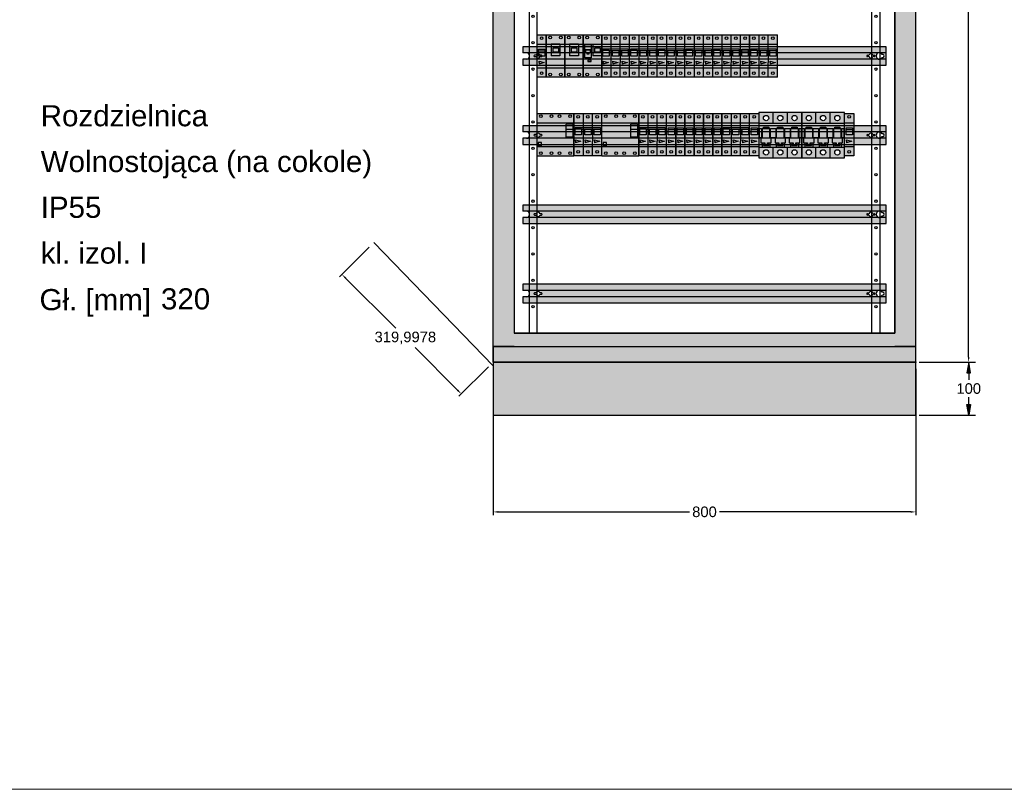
# Model space of a CAD drawing. Header units: millimetres. Extents: x 2505 to 3495, y 1397 to 1684.
# Tile 48 of 59: x 3308 to 3402, y 1397 to 1470. Entities that reach past the tile are written whole.
import ezdxf

# ---------------------------------------------------------------- set-up
doc = ezdxf.new("R2010")
doc.units = ezdxf.units.MM
doc.layers.get('Defpoints').update_dxf_attribs({"color": 8, "lineweight": 0})
doc.layers.add('#elektryczne', color=7, linetype='Continuous', lineweight=20)
for name, color, linetype in [('device_rail', 7, 'Continuous'), ('devices', 7, 'Continuous'), ('dimension', 7, 'Continuous'), ('OZNACZENIE', 7, 'Continuous'), ('rear_wall', 7, 'Continuous')]:
    doc.layers.add(name, color=color, linetype=linetype)
doc.styles.get("Standard").update_dxf_attribs({"font": 'arial.ttf'})
doc.dimstyles.get("Standard").update_dxf_attribs({"dimtxt": 0.18, "dimasz": 0.18, "dimexe": 0.18, "dimexo": 0.0625, "dimgap": 0.09, "dimtad": 0, "dimtih": 1, "dimtoh": 1, "dimdec": 4, "dimzin": 0, "dimdsep": 46, "dimtxsty": 'Standard', "dimcen": 0.09, "dimadec": 0, "dimazin": 0, "dimtfac": 1, "dimtdec": 4, "dimtofl": 0, "dimtmove": 0, "dimatfit": 3, "dimfxl": 1, "dimtolj": 1, "dimtzin": 0, "dimarcsym": 0})

# ---------------------------------------------------------------- blocks, each defined once
blk = doc.blocks.new('*D367')
at = {"layer": 'Defpoints', "color": 0, "transparency": 16777216}
for p in [(80, 176), (80, 0), (90, 0)]:
    blk.add_point(p, dxfattribs=at)
at = {"layer": 'dimension', "color": 0, "lineweight": -2, "transparency": 16777216}
for p, q in [((81.25, 176), (90.62, 176)), ((90, 175), (90, 89.65)), ((90, 1), (90, 86.35)), ((81.25, 0), (90.62, 0))]:
    blk.add_line(p, q, dxfattribs=at)
at = {"layer": 'dimension', "color": 0, "transparency": 16777216}
for points in [[(89.83, 175), (90.17, 175), (90, 176)], [(89.83, 1), (90.17, 1), (90, 0)]]:
    blk.add_solid(points, dxfattribs=at)
at = {"layer": 'dimension', "color": 0, "transparency": 16777216, "insert": (90, 88), "char_height": 2, "attachment_point": 5}
blk.add_mtext('\\A1;1760', dxfattribs=at)
blk = doc.blocks.new('*D368')
at = {"layer": 'Defpoints', "color": 0, "transparency": 16777216}
for p in [(0, -0.03), (80, -0.03), (80, -28.35)]:
    blk.add_point(p, dxfattribs=at)
at = {"layer": 'dimension', "color": 0, "lineweight": -2, "transparency": 16777216}
for p, q in [((0, -1.28), (0, -28.98)), ((80, -1.28), (80, -28.98)), ((1, -28.35), (37.17, -28.35)), ((79, -28.35), (42.83, -28.35))]:
    blk.add_line(p, q, dxfattribs=at)
at = {"layer": 'dimension', "color": 0, "transparency": 16777216}
for points in [[(1, -28.19), (1, -28.52), (0, -28.35)], [(79, -28.19), (79, -28.52), (80, -28.35)]]:
    blk.add_solid(points, dxfattribs=at)
at = {"layer": 'dimension', "color": 0, "transparency": 16777216, "insert": (40, -28.35), "char_height": 2, "width": 4.4675, "attachment_point": 5}
blk.add_mtext('\\A1;800', dxfattribs=at)
blk = doc.blocks.new('*D369')
at = {"layer": 'Defpoints', "color": 0, "transparency": 16777216}
for p in [(-22.61, 22.65), (0, 0), (-6.03, -6.01)]:
    blk.add_point(p, dxfattribs=at)
at = {"layer": 'dimension', "color": 0, "lineweight": -2, "transparency": 16777216}
for p, q in [((-23.49, 21.77), (-29.07, 16.19)), ((-27.93, 15.93), (-18.44, 6.42)), ((-6.73, -5.31), (-14.79, 2.77)), ((-0.88, -0.88), (-6.47, -6.46))]:
    blk.add_line(p, q, dxfattribs=at)
at = {"layer": 'dimension', "color": 0, "transparency": 16777216}
for points in [[(-27.81, 16.04), (-28.04, 15.81), (-28.63, 16.63)], [(-6.61, -5.19), (-6.85, -5.42), (-6.03, -6.01)]]:
    blk.add_solid(points, dxfattribs=at)
at = {"layer": 'dimension', "color": 0, "transparency": 16777216, "insert": (-16.62, 4.6), "char_height": 2, "width": 4.4633, "attachment_point": 5}
blk.add_mtext('\\A1;319,9978', dxfattribs=at)
blk = doc.blocks.new('*D366')
at = {"layer": 'dimension', "transparency": 16777216}
for points in [[(89.68, -2), (90.35, -2), (90.02, 0)], [(89.68, -8), (90.35, -8), (90.02, -10)]]:
    blk.add_hatch(color=256, dxfattribs=at).paths.add_polyline_path(points)
for p, q in [((80.62, 0), (91.27, 0)), ((90.02, -2), (90.02, -3.37)), ((90.02, -8), (90.02, -6.62)), ((80.62, -10), (91.27, -10))]:
    blk.add_line(p, q, dxfattribs=at)
for points in [[(89.68, -2), (90.35, -2), (90.02, 0)], [(89.68, -8), (90.35, -8), (90.02, -10)]]:
    blk.add_lwpolyline(points, close=True, dxfattribs=at)
for p in [(80, 0), (80, -10), (90.02, -10)]:
    blk.add_point(p, dxfattribs=at)
at = {"layer": 'dimension', "transparency": 16777216, "insert": (90.02, -5), "char_height": 2, "attachment_point": 5}
blk.add_mtext('\\A1;100', dxfattribs=at)
blk = doc.blocks.new('293596b')
at = {"layer": 'device_rail'}
h = blk.add_hatch(color=254, dxfattribs=at)
h.paths.add_polyline_path([(70.4, 1.75), (1.6, 1.75), (1.6, 0.6), (2.3, 0.6), (70.4, 0.6)], flags=0)
h.paths.add_polyline_path([(69.1, 0.6), (2.3, 0.6, -1), (2.3, -0.6), (69.1, -0.6, -1)], flags=0)
h.paths.add_polyline_path([(5.15, -0.13), (4.88, -0.13, -0.714845), (4.12, -0.13), (3.85, -0.13, -1), (3.85, 0.13), (4.12, 0.13, -0.714845), (4.88, 0.13), (5.15, 0.13, -1)], flags=0)
h.paths.add_polyline_path([(66.85, 0.13), (67.12, 0.13, -0.714845), (67.88, 0.13), (68.15, 0.13, -1), (68.15, -0.13), (67.88, -0.13, -0.714845), (67.12, -0.13), (66.85, -0.13, -1)], flags=0)
h.paths.add_polyline_path([(70.4, -0.6), (1.6, -0.6), (1.6, -1.75), (70.4, -1.75)], flags=0)
h.paths.add_polyline_path([(70.4, 0.6), (69.1, 0.6, -0.281109), (69.63, 0.27, -1.27072), (69.63, -0.27, -0.281109), (69.1, -0.6), (70.4, -0.6)], flags=0)
at = {"layer": 'device_rail', "color": 18}
for p, q in [((70.4, 0.6), (1.6, 0.6)), ((2.3, 0.6), (1.6, 0.6)), ((70.4, -0.6), (1.6, -0.6)), ((2.3, -0.6), (1.6, -0.6))]:
    blk.add_line(p, q, dxfattribs=at)
for points in [[(1.6, -0.6), (1.6, -1.75), (70.4, -1.75), (70.4, 1.75), (1.6, 1.75), (1.6, 0.6)], [(4.12, 0.13), (3.85, 0.13)], [(5.15, 0.13), (4.88, 0.13)], [(66.85, 0.13), (67.12, 0.13)], [(67.88, 0.13), (68.15, 0.13)], [(3.85, -0.13), (4.12, -0.13)], [(4.88, -0.13), (5.15, -0.13)], [(67.12, -0.13), (66.85, -0.13)], [(68.15, -0.13), (67.88, -0.13)]]:
    blk.add_lwpolyline(points, dxfattribs=at)
for centre, radius, start, end in [((2.3, 0), 0.6, 270, 90), ((3.85, 0), 0.129, 90, 270), ((4.5, 0), 0.4, 18.8822, 161.1178), ((5.15, 0), 0.129, 270, 90), ((66.85, 0), 0.129, 90, 270), ((67.5, 0), 0.4, 18.8822, 161.1178), ((68.15, 0), 0.129, 270, 90), ((69.1, 0), 0.6, 27.1953, 332.8047), ((69.7, 0), 0.282, 256.4023, 103.5977), ((4.5, 0), 0.4, 198.8822, 341.1178), ((67.5, 0), 0.4, 198.8822, 341.1178)]:
    blk.add_arc(centre, radius, start, end, dxfattribs=at)
at = {"flags": 1}
for tag, p in [('BD', (73.89, 16.22)), ('NK', (73.89, 14.22)), ('TYP', (73.89, 12.62)), ('PO', (73.89, 11.09))]:
    blk.add_attdef(tag, p, '', height=1, dxfattribs=at)
blk = doc.blocks.new('opis_rozdzielnicy')
blk.add_text('Gł. [mm]', height=4).set_placement((-75.87, -0.15))
for tag, p in [('RODZAJ_OBUDOWY', (-75.64, 34.68)), ('TYP_OBUDOWY', (-75.64, 26.01)), ('STOPIEN_OCHRONY', (-75.64, 17.34)), ('KLASA_IZOLACJI', (-75.64, 8.67)), ('GLEBOKOSC', (-52.88, 0))]:
    blk.add_attdef(tag, p, '', height=4)
blk = doc.blocks.new('278531')
at = {"layer": 'devices'}
h = blk.add_hatch(color=9, dxfattribs=at)
h.paths.add_polyline_path([(1.38, 1), (0.38, 1.28), (0.38, 1), (0.38, 0.72)], flags=0)
h.paths.add_polyline_path([(0, -1.75), (1.75, -1.75), (1.75, 0), (0, 0)], flags=0)
h.paths.add_polyline_path([(1.12, -1, -1), (0.62, -1, -1)], flags=0)
h.paths.add_polyline_path([(0, 0), (1.75, 0), (1.75, 4.5), (0, 4.5)], flags=0)
h.paths.add_polyline_path([(0.38, 0.72), (0.38, 1), (0.38, 1.28), (1.38, 1)], flags=0)
h.paths.add_polyline_path([(0.3, 2.19), (0.3, 3.24), (0.3, 3.54), (1.5, 3.54), (1.5, 3.24), (1.5, 3.09), (1.5, 2.19)], flags=0)
h.paths.add_polyline_path([(0, 4.5), (1.75, 4.5), (1.75, 6.25), (0, 6.25)], flags=0)
h.paths.add_polyline_path([(1.12, 5.62, -1), (0.62, 5.62, -1)], flags=0)
h.paths.add_polyline_path([(1.5, 3.54), (0.3, 3.54), (0.3, 3.24), (1.5, 3.24)], flags=0)
h.paths.add_polyline_path([(1.5, 2.19), (1.5, 3.09), (1.5, 3.24), (0.3, 3.24), (0.3, 2.19)], flags=0)
at = {"layer": 'devices', "color": 18}
for p, q in [((0, -1.75), (0, 6.25)), ((0, 6.25), (1.75, 6.25)), ((1.75, 6.25), (1.75, -1.75)), ((0, 4.5), (1.75, 4.5)), ((0.3, 3.24), (0.3, 3.54)), ((0.3, 3.54), (1.5, 3.54)), ((0.3, 3.24), (1.5, 3.24)), ((0.3, 2.19), (0.3, 3.24)), ((1.5, 2.19), (0.3, 2.19)), ((1.5, 3.54), (1.5, 3.09)), ((1.5, 3.24), (1.5, 2.19)), ((0, 0), (1.75, 0)), ((0.38, 1), (0.38, 1.28)), ((0.38, 1.28), (1.38, 1)), ((0.38, 1), (0.38, 0.72)), ((1.38, 1), (0.38, 0.72)), ((1.75, -1.75), (0, -1.75))]:
    blk.add_line(p, q, dxfattribs=at)
for centre in [(0.88, 5.62), (0.88, -1)]:
    blk.add_circle(centre, 0.25, dxfattribs=at)
at = {"flags": 1}
for tag, p in [('BD', (4.39, 3.38)), ('NK', (4.39, 1.39)), ('TYP', (4.39, -0.21)), ('PO', (4.39, -1.75))]:
    blk.add_attdef(tag, p, '', height=1, dxfattribs=at)
at = {"layer": 'OZNACZENIE'}
blk.add_attdef('OZ', (1.33, 6.67), '', height=1, rotation=90, dxfattribs=at)
blk = doc.blocks.new('43432f322')
at = {"layer": 'devices'}
h = blk.add_hatch(color=9, dxfattribs=at)
h.paths.add_polyline_path([(2413.891, 1691.694), (2413.391, 1691.694), (2413.391, 1691.257), (2413.891, 1691.257)], flags=0)
h.paths.add_polyline_path([(2413.053, 1690.395), (2413.053, 1690.525), (2412.721, 1690.525), (2412.721, 1690.395)], flags=0)
h.paths.add_polyline_path([(2412.291, 1688.913), (2414.041, 1688.913), (2414.041, 1689.788), (2412.291, 1689.788)], flags=0)
h.paths.add_polyline_path([(2412.791, 1689.163, -1), (2412.541, 1689.163, -1)], flags=0)
h.paths.add_polyline_path([(2413.791, 1689.163, -1), (2413.541, 1689.163, -1)], flags=0)
h.paths.add_polyline_path([(2414.041, 1692.038), (2414.041, 1692.913), (2412.291, 1692.913), (2412.291, 1692.038), (2413.191, 1692.038)], flags=0)
h.paths.add_polyline_path([(2412.791, 1692.663, -1), (2412.541, 1692.663, -1)], flags=0)
h.paths.add_polyline_path([(2413.791, 1692.663, -1), (2413.541, 1692.663, -1)], flags=0)
h.paths.add_polyline_path([(2414.041, 1690.913), (2414.041, 1692.038), (2413.191, 1692.038), (2413.191, 1690.913)], flags=0)
h.paths.add_polyline_path([(2413.891, 1691.257), (2413.391, 1691.257), (2413.391, 1691.694), (2413.891, 1691.694)], flags=0)
h.paths.add_polyline_path([(2413.191, 1690.913), (2413.191, 1692.038), (2412.291, 1692.038), (2412.291, 1689.788), (2414.041, 1689.788), (2414.041, 1690.913)], flags=0)
h.paths.add_polyline_path([(2412.721, 1690.395), (2412.721, 1690.525), (2413.053, 1690.525), (2413.053, 1690.395)], flags=0)
h.paths.add_polyline_path([(2412.428, 1691.976), (2413.053, 1691.976), (2413.053, 1691.476), (2413.053, 1690.726), (2412.428, 1690.726), (2412.428, 1691.476)], flags=0)
h.paths.add_polyline_path([(2412.491, 1691.238), (2412.678, 1691.238), (2412.678, 1691.176), (2412.616, 1691.176), (2412.616, 1691.113), (2412.866, 1691.113), (2412.866, 1691.176), (2412.803, 1691.176), (2412.803, 1691.238), (2412.991, 1691.238), (2412.991, 1691.476), (2412.491, 1691.476)], flags=0)
h.paths.add_polyline_path([(2412.428, 1690.726), (2413.053, 1690.726), (2413.053, 1691.476), (2412.991, 1691.476), (2412.991, 1691.238), (2412.803, 1691.238), (2412.803, 1691.176), (2412.866, 1691.176), (2412.866, 1691.113), (2412.616, 1691.113), (2412.616, 1691.176), (2412.678, 1691.176), (2412.678, 1691.238), (2412.491, 1691.238), (2412.491, 1691.476), (2412.428, 1691.476)], flags=0)
h.paths.add_polyline_path([(2412.428, 1691.476), (2412.491, 1691.476), (2412.991, 1691.476), (2413.053, 1691.476), (2413.053, 1691.976), (2412.428, 1691.976)], flags=0)
at = {"layer": 'devices', "color": 18}
for p, q in [((2412.291, 1688.913), (2412.291, 1692.913)), ((2412.291, 1692.913), (2414.041, 1692.913)), ((2414.041, 1692.913), (2414.041, 1688.913)), ((2412.741, 1692.038), (2412.741, 1690.913)), ((2413.591, 1692.038), (2412.741, 1692.038)), ((2412.941, 1691.257), (2412.941, 1691.694)), ((2412.941, 1691.694), (2413.441, 1691.694)), ((2413.441, 1691.694), (2413.441, 1691.257)), ((2413.591, 1692.038), (2413.591, 1690.913)), ((2413.591, 1690.913), (2412.741, 1690.913)), ((2413.441, 1691.257), (2412.941, 1691.257)), ((2414.041, 1688.913), (2412.291, 1688.913))]:
    blk.add_line(p, q, dxfattribs=at)
at = {"layer": 'devices', "color": 18, "linetype": 'Continuous'}
for p, q in [((2412.291, 1692.038), (2414.041, 1692.038)), ((2412.291, 1689.788), (2414.041, 1689.788))]:
    blk.add_line(p, q, dxfattribs=at)
for centre in [(2412.666, 1692.663), (2413.666, 1692.663), (2412.666, 1689.163), (2413.666, 1689.163)]:
    blk.add_circle(centre, 0.125, dxfattribs=at)
blk = doc.blocks.new('F921901024')
at = {"layer": 'devices'}
h = blk.add_hatch(color=9, dxfattribs=at)
h.paths.add_polyline_path([(3.2, 3.81), (2.2, 3.81), (2.2, 2.94), (3.2, 2.94)], flags=0)
h.paths.add_polyline_path([(1.52, 1.21), (1.52, 1.47), (0.86, 1.47), (0.86, 1.21)], flags=0)
h.paths.add_polyline_path([(0, -1.75), (3.5, -1.75), (3.5, 0), (0, 0)], flags=0)
h.paths.add_polyline_path([(1, -1.25, -1), (0.5, -1.25, -1)], flags=0)
h.paths.add_polyline_path([(3, -1.25, -1), (2.5, -1.25, -1)], flags=0)
h.paths.add_polyline_path([(3.5, 4.5), (3.5, 6.25), (0, 6.25), (0, 4.5), (1.8, 4.5)], flags=0)
h.paths.add_polyline_path([(1, 5.75, -1), (0.5, 5.75, -1)], flags=0)
h.paths.add_polyline_path([(3, 5.75, -1), (2.5, 5.75, -1)], flags=0)
h.paths.add_polyline_path([(3.5, 2.25), (3.5, 4.5), (1.8, 4.5), (1.8, 2.25)], flags=0)
h.paths.add_polyline_path([(3.2, 2.94), (2.2, 2.94), (2.2, 3.81), (3.2, 3.81)], flags=0)
h.paths.add_polyline_path([(1.8, 2.25), (1.8, 4.5), (0, 4.5), (0, 0), (3.5, 0), (3.5, 2.25)], flags=0)
h.paths.add_polyline_path([(0.86, 1.21), (0.86, 1.47), (1.52, 1.47), (1.52, 1.21)], flags=0)
h.paths.add_polyline_path([(0.28, 4.38), (1.52, 4.38), (1.52, 3.38), (1.52, 1.88), (0.28, 1.88), (0.28, 3.38)], flags=0)
h.paths.add_polyline_path([(0.4, 2.9), (0.78, 2.9), (0.78, 2.77), (0.65, 2.77), (0.65, 2.65), (1.15, 2.65), (1.15, 2.77), (1.02, 2.77), (1.02, 2.9), (1.4, 2.9), (1.4, 3.38), (0.4, 3.38)], flags=0)
h.paths.add_polyline_path([(0.28, 1.88), (1.52, 1.88), (1.52, 3.38), (1.4, 3.38), (1.4, 2.9), (1.02, 2.9), (1.02, 2.77), (1.15, 2.77), (1.15, 2.65), (0.65, 2.65), (0.65, 2.77), (0.78, 2.77), (0.78, 2.9), (0.4, 2.9), (0.4, 3.38), (0.28, 3.38)], flags=0)
h.paths.add_polyline_path([(0.28, 3.38), (0.4, 3.38), (1.4, 3.38), (1.52, 3.38), (1.52, 4.38), (0.28, 4.38)], flags=0)
at = {"layer": 'devices', "color": 18}
for p, q in [((0, -1.75), (0, 6.25)), ((0, 6.25), (3.5, 6.25)), ((3.5, 6.25), (3.5, -1.75)), ((0.28, 1.88), (0.28, 4.38)), ((1.52, 4.38), (1.52, 1.88)), ((1.8, 4.5), (1.8, 2.25)), ((2.2, 2.94), (2.2, 3.81)), ((2.2, 3.81), (3.2, 3.81)), ((3.2, 3.81), (3.2, 2.94)), ((1.52, 1.88), (0.28, 1.88)), ((0.4, 3.38), (1.4, 3.38)), ((3.5, 2.25), (1.8, 2.25)), ((3.2, 2.94), (2.2, 2.94)), ((1.52, 1.47), (0.86, 1.47)), ((0.86, 1.47), (0.86, 1.21)), ((0.86, 1.21), (1.52, 1.21)), ((1.52, 1.21), (1.52, 1.47)), ((3.5, -1.75), (0, -1.75))]:
    blk.add_line(p, q, dxfattribs=at)
at = {"layer": 'devices', "color": 18, "linetype": 'Continuous'}
for p, q in [((0, 4.5), (3.5, 4.5)), ((1.52, 4.38), (0.28, 4.38)), ((1.52, 3.38), (0.28, 3.38)), ((0.4, 3.38), (0.4, 2.9)), ((0.4, 3.38), (0.4, 2.9)), ((0.4, 2.9), (0.78, 2.9)), ((0.4, 2.9), (0.78, 2.9)), ((0.65, 2.77), (0.65, 2.65)), ((0.78, 2.77), (0.65, 2.77)), ((0.78, 2.77), (0.65, 2.77)), ((0.65, 2.77), (0.65, 2.65)), ((0.65, 2.65), (1.15, 2.65)), ((0.65, 2.65), (1.15, 2.65)), ((0.78, 2.9), (0.78, 2.77)), ((0.78, 2.9), (0.78, 2.77)), ((1.02, 2.77), (1.02, 2.9)), ((1.02, 2.77), (1.02, 2.9)), ((1.02, 2.9), (1.4, 2.9)), ((1.02, 2.9), (1.4, 2.9)), ((1.15, 2.77), (1.02, 2.77)), ((1.15, 2.77), (1.02, 2.77)), ((1.15, 2.65), (1.15, 2.77)), ((1.15, 2.65), (1.15, 2.77)), ((1.4, 2.9), (1.4, 3.38)), ((1.4, 2.9), (1.4, 3.38)), ((0, 0), (3.5, 0))]:
    blk.add_line(p, q, dxfattribs=at)
for centre in [(0.75, 5.75), (2.75, 5.75), (0.75, -1.25), (2.75, -1.25)]:
    blk.add_circle(centre, 0.25, dxfattribs=at)
at = {"flags": 1}
for tag, p in [('BD', (73.89, 16.22)), ('NK', (73.89, 14.22)), ('TYP', (73.89, 12.62)), ('PO', (73.89, 11.09))]:
    blk.add_attdef(tag, p, '', height=1, dxfattribs=at)
at = {"layer": 'OZNACZENIE'}
blk.add_attdef('OZ', (2.2, 6.67), '', height=1, rotation=90, dxfattribs=at)
blk = doc.blocks.new('278843')
at = {"layer": 'devices'}
h = blk.add_hatch(color=9, dxfattribs=at)
h.paths.add_polyline_path([(2.1, 1.28), (2.1, 1), (2.1, 0.72), (3.1, 1)], flags=0)
h.paths.add_polyline_path([(4.9, 1), (3.9, 1.28), (3.9, 1), (3.9, 0.72)], flags=0)
h.paths.add_polyline_path([(0.23, 2.23), (1.43, 2.23), (1.43, 3.28), (0.23, 3.28)], flags=0)
h.paths.add_polyline_path([(1.3, 1), (0.3, 1.28), (0.3, 1), (0.3, 0.72)], flags=0)
h.paths.add_polyline_path([(2.03, 2.23), (3.23, 2.23), (3.23, 3.28), (2.03, 3.28)], flags=0)
h.paths.add_polyline_path([(1.75, 3.58), (0.23, 3.58), (0.23, 3.28), (1.43, 3.28), (1.75, 3.28)], flags=0)
h.paths.add_polyline_path([(1.75, 3.28), (2.03, 3.28), (3.23, 3.28), (3.5, 3.28), (3.5, 3.58), (1.75, 3.58)], flags=0)
h.paths.add_polyline_path([(5.03, 3.58), (3.5, 3.58), (3.5, 3.28), (3.83, 3.28), (4.54, 3.28), (5.03, 3.28)], flags=0)
h.paths.add_polyline_path([(5.03, 3.28), (4.54, 3.28), (3.83, 3.28), (3.83, 2.23), (5.03, 2.23)], flags=0)
h.paths.add_polyline_path([(1.75, 4.5), (1.75, 3.58), (3.5, 3.58), (3.5, 4.5)], flags=0)
h.paths.add_polyline_path([(1.75, 6.25), (1.75, 4.5), (3.5, 4.5), (3.5, 6.25)], flags=0)
h.paths.add_polyline_path([(2.85, 5.62, -1), (2.35, 5.62, -1)], flags=0)
h.paths.add_polyline_path([(3.5, 0.99), (3.5, 3.12), (3.5, 3.28), (3.23, 3.28), (3.23, 2.23), (2.03, 2.23), (2.03, 3.28), (1.75, 3.28), (1.75, 3.12), (1.75, 0), (3.5, 0)], flags=0)
h.paths.add_polyline_path([(3.1, 1), (2.1, 0.72), (2.1, 1), (2.1, 1.28)], flags=0)
h.paths.add_polyline_path([(3.5, -1.75), (3.5, 0), (1.75, 0), (1.75, -1.75)], flags=0)
h.paths.add_polyline_path([(2.85, -1, -1), (2.35, -1, -1)], flags=0)
h.paths.add_polyline_path([(0, -1.75), (1.73, -1.75), (1.75, -1.75), (1.75, 0), (1.73, 0), (0, 0)], flags=0)
h.paths.add_polyline_path([(1.05, -1, -1), (0.55, -1, -1)], flags=0)
h.paths.add_polyline_path([(0, 4.5), (0, 0), (1.73, 0), (1.75, 0), (1.75, 3.12), (1.75, 3.28), (1.43, 3.28), (1.43, 2.23), (0.23, 2.23), (0.23, 3.28), (0.23, 3.58), (1.75, 3.58), (1.75, 4.5), (1.73, 4.5)], flags=0)
h.paths.add_polyline_path([(0.3, 0.72), (0.3, 1), (0.3, 1.28), (1.3, 1)], flags=0)
h.paths.add_polyline_path([(1.73, 4.5), (1.75, 4.5), (1.75, 6.25), (1.73, 6.25), (0, 6.25), (0, 4.5)], flags=0)
h.paths.add_polyline_path([(1.05, 5.62, -1), (0.55, 5.62, -1)], flags=0)
h.paths.add_polyline_path([(3.52, 0), (3.5, 0), (3.5, -1.75), (3.52, -1.75), (5.25, -1.75), (5.25, 0)], flags=0)
h.paths.add_polyline_path([(4.65, -1, -1), (4.15, -1, -1)], flags=0)
h.paths.add_polyline_path([(3.52, 4.5), (3.5, 4.5), (3.5, 3.58), (5.03, 3.58), (5.03, 3.28), (5.03, 2.23), (3.83, 2.23), (3.83, 3.28), (3.5, 3.28), (3.5, 3.12), (3.5, 0.99), (3.5, 0), (3.52, 0), (5.25, 0), (5.25, 4.5)], flags=0)
h.paths.add_polyline_path([(3.9, 0.72), (3.9, 1), (3.9, 1.28), (4.9, 1)], flags=0)
h.paths.add_polyline_path([(5.25, 6.25), (3.52, 6.25), (3.5, 6.25), (3.5, 4.5), (3.52, 4.5), (5.25, 4.5)], flags=0)
h.paths.add_polyline_path([(4.65, 5.62, -1), (4.15, 5.62, -1)], flags=0)
at = {"layer": 'devices', "color": 18}
for p, q in [((0, -1.75), (0, 6.25)), ((0, 6.25), (1.73, 6.25)), ((1.73, 6.25), (3.52, 6.25)), ((1.75, 6.25), (1.75, 3.12)), ((3.5, 3.12), (3.5, 6.25)), ((3.52, 6.25), (5.25, 6.25)), ((5.25, -1.75), (5.25, 6.25)), ((0, 4.5), (1.73, 4.5)), ((1.73, 4.5), (3.52, 4.5)), ((3.52, 4.5), (5.25, 4.5)), ((0.23, 3.28), (0.23, 3.58)), ((0.23, 3.58), (5.03, 3.58)), ((0.23, 2.23), (0.23, 3.28)), ((1.43, 3.28), (0.23, 3.28)), ((0.23, 3.28), (0.23, 3.28)), ((0.23, 3.28), (0.23, 3.28)), ((1.43, 2.23), (0.23, 2.23)), ((1.43, 3.28), (1.43, 2.23)), ((1.43, 3.28), (5.03, 3.28)), ((1.75, 3.12), (1.75, -1.75)), ((2.03, 2.23), (2.03, 3.28)), ((3.23, 2.23), (2.03, 2.23)), ((3.23, 3.28), (3.23, 2.23)), ((3.5, 3.12), (3.5, 0.99)), ((3.83, 2.23), (3.83, 3.28)), ((5.03, 2.23), (3.83, 2.23)), ((4.54, 3.28), (4.54, 3.28)), ((4.54, 3.28), (4.54, 3.28)), ((5.03, 3.58), (5.03, 2.23)), ((0, 0), (1.73, 0)), ((0.3, 1), (0.3, 1.28)), ((0.3, 1.28), (1.3, 1)), ((0.3, 1), (0.3, 0.72)), ((1.3, 1), (0.3, 0.72)), ((1.73, 0), (3.52, 0)), ((2.1, 1.28), (3.1, 1)), ((2.1, 1), (2.1, 1.28)), ((3.1, 1), (2.1, 0.72)), ((2.1, 1), (2.1, 0.72)), ((3.5, -1.75), (3.5, 0.99)), ((3.52, 0), (5.25, 0)), ((3.9, 1), (3.9, 1.28)), ((3.9, 1.28), (4.9, 1)), ((3.9, 1), (3.9, 0.72)), ((4.9, 1), (3.9, 0.72)), ((1.73, -1.75), (0, -1.75)), ((3.52, -1.75), (1.73, -1.75)), ((5.25, -1.75), (3.52, -1.75))]:
    blk.add_line(p, q, dxfattribs=at)
for centre in [(0.8, 5.62), (2.6, 5.62), (4.4, 5.62), (0.8, -1), (2.6, -1), (4.4, -1)]:
    blk.add_circle(centre, 0.25, dxfattribs=at)
at = {"flags": 1}
for tag, p in [('BD', (6.96, 3.38)), ('NK', (6.96, 1.39)), ('TYP', (6.96, -0.21)), ('PO', (6.96, -1.75))]:
    blk.add_attdef(tag, p, '', height=1, dxfattribs=at)
at = {"layer": 'OZNACZENIE'}
blk.add_attdef('OZ', (3.08, 6.67), '', height=1, rotation=90, dxfattribs=at)
blk = doc.blocks.new('F1955610')
at = {"layer": 'devices'}
h = blk.add_hatch(color=9, dxfattribs=at)
h.paths.add_polyline_path([(0.88, 0.75), (0.25, 0.75), (0.25, 0.12), (0.88, 0.12)], flags=0)
h.paths.add_polyline_path([(7, 6.28), (0, 6.28), (0, 4.5), (3.5, 4.5), (7, 4.5)], flags=0)
h.paths.add_polyline_path([(3, 5.75, -1), (2.5, 5.75, -1)], flags=0)
h.paths.add_polyline_path([(1, 5.75, -1), (0.5, 5.75, -1)], flags=0)
h.paths.add_polyline_path([(4.5, 5.75, -1), (4, 5.75, -1)], flags=0)
h.paths.add_polyline_path([(6.5, 5.75, -1), (6, 5.75, -1)], flags=0)
h.paths.add_polyline_path([(7, 4.5), (3.5, 4.5), (0, 4.5), (0, 0), (3.5, 0), (7, 0)], flags=0)
h.paths.add_polyline_path([(0.88, 0.12), (0.25, 0.12), (0.25, 0.75), (0.88, 0.75)], flags=0)
h.paths.add_polyline_path([(5.5, 1.75), (5.5, 3.25), (5.5, 4.25), (6.75, 4.25), (6.75, 3.25), (6.75, 1.75)], flags=0)
h.paths.add_polyline_path([(7, 0), (3.5, 0), (0, 0), (0, -1.77), (7, -1.77)], flags=0)
h.paths.add_polyline_path([(3, -1.25, -1), (2.5, -1.25, -1)], flags=0)
h.paths.add_polyline_path([(1, -1.25, -1), (0.5, -1.25, -1)], flags=0)
h.paths.add_polyline_path([(4.5, -1.25, -1), (4, -1.25, -1)], flags=0)
h.paths.add_polyline_path([(6.5, -1.25, -1), (6, -1.25, -1)], flags=0)
h.paths.add_polyline_path([(6.75, 4.25), (5.5, 4.25), (5.5, 3.25), (6.75, 3.25)], flags=0)
h.paths.add_polyline_path([(6.75, 1.75), (6.75, 3.25), (5.5, 3.25), (5.5, 1.75)], flags=0)
at = {"layer": 'devices', "color": 18}
for p, q in [((0, -1.77), (0, 6.28)), ((0, 6.28), (7, 6.28)), ((7, 6.28), (7, -1.77)), ((0, 4.5), (3.5, 4.5)), ((3.5, 4.5), (7, 4.5)), ((5.5, 1.75), (5.5, 4.25)), ((6.75, 4.25), (5.5, 4.25)), ((6.75, 4.25), (6.75, 1.75)), ((6.75, 3.25), (5.5, 3.25)), ((0, 0), (3.5, 0)), ((0.25, 0.75), (0.25, 0.12)), ((0.88, 0.75), (0.25, 0.75)), ((0.25, 0.12), (0.88, 0.12)), ((0.88, 0.12), (0.88, 0.75)), ((3.5, 0), (7, 0)), ((6.75, 1.75), (5.5, 1.75))]:
    blk.add_line(p, q, dxfattribs=at)
at = {"layer": 'devices', "color": 247}
blk.add_line((0, -1.77), (7, -1.77), dxfattribs=at)
for centre in [(0.75, 5.75), (2.75, 5.75), (4.25, 5.75), (6.25, 5.75), (0.75, -1.25), (2.75, -1.25), (4.25, -1.25), (6.25, -1.25)]:
    blk.add_circle(centre, 0.25, dxfattribs=at)
at = {"flags": 1}
for tag, p in [('BD', (9.57, 3.35)), ('NK', (9.57, 1.36)), ('TYP', (9.57, -0.24)), ('PO', (9.57, -1.77))]:
    blk.add_attdef(tag, p, '', height=1, dxfattribs=at)
at = {"layer": 'OZNACZENIE'}
blk.add_attdef('OZ', (3.95, 6.69), '', height=1, rotation=90, dxfattribs=at)
blk = doc.blocks.new('248243')
at = {"layer": 'devices'}
h = blk.add_hatch(color=9, dxfattribs=at)
h.paths.add_polyline_path([(8.1, 6.55), (5.4, 6.55), (5.4, 4.5), (8.1, 4.5)], flags=0)
h.paths.add_polyline_path([(7.25, 5.5, -1), (6.25, 5.5, -1)], flags=0)
h.paths.add_polyline_path([(2.7, 6.55), (2.7, 4.5), (5.4, 4.5), (5.4, 6.55)], flags=0)
h.paths.add_polyline_path([(4.55, 5.5, -1), (3.55, 5.5, -1)], flags=0)
h.paths.add_polyline_path([(0, 6.55), (0, 4.5), (2.7, 4.5), (2.7, 6.55)], flags=0)
h.paths.add_polyline_path([(1.85, 5.5, -1), (0.85, 5.5, -1)], flags=0)
h.paths.add_polyline_path([(7.75, 1.75), (8, 1.75), (8, 3.5), (7.6, 3.5), (7.6, 1.75)], flags=0)
h.paths.add_polyline_path([(7.25, 3.5), (7.25, 3.75), (6.25, 3.75), (6.25, 3.5)], flags=0)
h.paths.add_polyline_path([(6.25, 3.5), (6, 3.5), (6, 1.75), (7.5, 1.75), (7.5, 3.5), (7.25, 3.5)], flags=0)
h.paths.add_polyline_path([(5.75, 0.8), (6, 0.8), (6.5, 0.8), (6.5, 0.55), (6.25, 0.55), (6.25, 0.3), (7.25, 0.3), (7.25, 0.55), (7, 0.55), (7, 0.8), (7.5, 0.8), (7.75, 0.8), (7.75, 1.75), (7.6, 1.75), (7.5, 1.75), (6, 1.75), (5.9, 1.75), (5.75, 1.75)], flags=0)
h.paths.add_polyline_path([(1.85, 3.5), (1.85, 3.75), (0.85, 3.75), (0.85, 3.5)], flags=0)
h.paths.add_polyline_path([(0.85, 3.5), (0.6, 3.5), (0.6, 1.75), (2.1, 1.75), (2.1, 3.5), (1.85, 3.5)], flags=0)
h.paths.add_polyline_path([(0.5, 1.75), (0.5, 3.5), (0.1, 3.5), (0.1, 1.75), (0.35, 1.75)], flags=0)
h.paths.add_polyline_path([(7.5, 0), (7.5, 0.8), (7, 0.8), (7, 0.55), (7.25, 0.55), (7.25, 0.3), (6.25, 0.3), (6.25, 0.55), (6.5, 0.55), (6.5, 0.8), (6, 0.8), (6, 0)], flags=0)
h.paths.add_polyline_path([(6, 0), (5.4, 0), (5.4, -2.05), (8.1, -2.05), (8.1, 0), (7.5, 0)], flags=0)
h.paths.add_polyline_path([(7.25, -1, -1), (6.25, -1, -1)], flags=0)
h.paths.add_polyline_path([(2.7, -2.05), (5.4, -2.05), (5.4, 0), (4.8, 0), (3.3, 0), (2.7, 0)], flags=0)
h.paths.add_polyline_path([(4.55, -1, -1), (3.55, -1, -1)], flags=0)
h.paths.add_polyline_path([(2.35, 0.8), (2.35, 1.75), (2.2, 1.75), (2.1, 1.75), (0.6, 1.75), (0.5, 1.75), (0.35, 1.75), (0.35, 0.8), (0.6, 0.8), (1.1, 0.8), (1.1, 0.55), (0.85, 0.55), (0.85, 0.3), (1.85, 0.3), (1.85, 0.55), (1.6, 0.55), (1.6, 0.8), (2.1, 0.8)], flags=0)
h.paths.add_polyline_path([(2.1, 0.8), (1.6, 0.8), (1.6, 0.55), (1.85, 0.55), (1.85, 0.3), (0.85, 0.3), (0.85, 0.55), (1.1, 0.55), (1.1, 0.8), (0.6, 0.8), (0.6, 0), (2.1, 0)], flags=0)
h.paths.add_polyline_path([(4.55, 3.5), (4.55, 3.75), (3.55, 3.75), (3.55, 3.5)], flags=0)
h.paths.add_polyline_path([(3.55, 3.5), (3.3, 3.5), (3.3, 1.75), (4.8, 1.75), (4.8, 3.5), (4.55, 3.5)], flags=0)
h.paths.add_polyline_path([(5.1, 3.5), (4.9, 3.5), (4.9, 1.75), (5.05, 1.75), (5.1, 1.75), (5.7, 1.75), (5.75, 1.75), (5.9, 1.75), (5.9, 3.5), (5.7, 3.5)], flags=0)
h.paths.add_polyline_path([(3.2, 3.5), (3, 3.5), (2.4, 3.5), (2.2, 3.5), (2.2, 1.75), (2.35, 1.75), (2.4, 1.75), (3, 1.75), (3.05, 1.75), (3.2, 1.75)], flags=0)
h.paths.add_polyline_path([(3.2, 1.75), (3.3, 1.75), (3.3, 3.5), (3.55, 3.5), (3.55, 3.75), (4.55, 3.75), (4.55, 3.5), (4.8, 3.5), (4.8, 1.75), (4.9, 1.75), (4.9, 3.5), (5.1, 3.5), (5.7, 3.5), (5.9, 3.5), (5.9, 1.75), (6, 1.75), (6, 3.5), (6.25, 3.5), (6.25, 3.75), (7.25, 3.75), (7.25, 3.5), (7.5, 3.5), (7.5, 1.75), (7.6, 1.75), (7.6, 3.5), (8, 3.5), (8, 1.75), (7.75, 1.75), (7.75, 0.8), (7.5, 0.8), (7.5, 0), (8.1, 0), (8.1, 4.5), (5.4, 4.5), (2.7, 4.5), (0, 4.5), (0, 0), (0.6, 0), (0.6, 0.8), (0.35, 0.8), (0.35, 1.75), (0.1, 1.75), (0.1, 3.5), (0.5, 3.5), (0.5, 1.75), (0.6, 1.75), (0.6, 3.5), (0.85, 3.5), (0.85, 3.75), (1.85, 3.75), (1.85, 3.5), (2.1, 3.5), (2.1, 1.75), (2.2, 1.75), (2.2, 3.5), (2.4, 3.5), (3, 3.5), (3.2, 3.5)], flags=0)
h.paths.add_polyline_path([(0, 0), (0, -2.05), (2.7, -2.05), (2.7, 0), (2.1, 0), (0.6, 0)], flags=0)
h.paths.add_polyline_path([(1.85, -1, -1), (0.85, -1, -1)], flags=0)
h.paths.add_polyline_path([(4.8, 0.8), (4.8, 0), (5.4, 0), (6, 0), (6, 0.8), (5.75, 0.8), (5.75, 1.75), (5.7, 1.75), (5.1, 1.75), (5.05, 1.75), (5.05, 0.8)], flags=0)
h.paths.add_polyline_path([(3.05, 0.8), (3.05, 1.75), (3, 1.75), (2.4, 1.75), (2.35, 1.75), (2.35, 0.8), (2.1, 0.8), (2.1, 0), (2.7, 0), (3.3, 0), (3.3, 0.8)], flags=0)
h.paths.add_polyline_path([(3.8, 0.8), (3.3, 0.8), (3.3, 0), (4.8, 0), (4.8, 0.8), (4.3, 0.8), (4.3, 0.55), (4.55, 0.55), (4.55, 0.3), (3.55, 0.3), (3.55, 0.55), (3.8, 0.55)], flags=0)
h.paths.add_polyline_path([(3.8, 0.55), (3.55, 0.55), (3.55, 0.3), (4.55, 0.3), (4.55, 0.55), (4.3, 0.55), (4.3, 0.8), (4.8, 0.8), (5.05, 0.8), (5.05, 1.75), (4.9, 1.75), (4.8, 1.75), (3.3, 1.75), (3.2, 1.75), (3.05, 1.75), (3.05, 0.8), (3.3, 0.8), (3.8, 0.8)], flags=0)
at = {"layer": 'devices', "color": 247}
for p, q in [((8.1, 6.55), (0, 6.55)), ((2.7, 4.5), (2.7, 6.55)), ((5.4, 4.5), (5.4, 6.55)), ((0, 4.5), (2.7, 4.5)), ((2.7, 4.5), (5.4, 4.5)), ((5.4, 4.5), (8.1, 4.5)), ((0, 0), (2.7, 0)), ((0.6, 1.75), (0.1, 1.75)), ((0.35, 1.75), (0.35, 0.8)), ((0.35, 1.75), (0.35, 0.8)), ((0.35, 0.8), (1.1, 0.8)), ((0.35, 0.8), (1.1, 0.8)), ((0.5, 1.75), (0.6, 1.75)), ((0.5, 1.75), (0.6, 1.75)), ((0.5, 1.75), (0.6, 1.75)), ((0.5, 1.75), (0.6, 1.75)), ((0.6, 1.75), (2.1, 1.75)), ((0.6, 1.75), (2.1, 1.75)), ((0.6, 1.75), (2.1, 1.75)), ((0.6, 1.75), (2.1, 1.75)), ((0.6, 0.8), (0.6, 0)), ((0.6, 0.8), (0.6, 0)), ((0.85, 0.55), (0.85, 0.3)), ((1.1, 0.55), (0.85, 0.55)), ((1.1, 0.55), (0.85, 0.55)), ((0.85, 0.55), (0.85, 0.3)), ((0.85, 0.3), (1.85, 0.3)), ((0.85, 0.3), (1.85, 0.3)), ((1.1, 0.8), (1.1, 0.55)), ((1.1, 0.8), (1.1, 0.55)), ((1.6, 0.8), (2.35, 0.8)), ((1.6, 0.8), (2.35, 0.8)), ((1.6, 0.55), (1.6, 0.8)), ((1.6, 0.55), (1.6, 0.8)), ((1.85, 0.55), (1.6, 0.55)), ((1.85, 0.55), (1.6, 0.55)), ((1.85, 0.3), (1.85, 0.55)), ((1.85, 0.3), (1.85, 0.55)), ((2.1, 1.75), (2.2, 1.75)), ((2.1, 1.75), (2.2, 1.75)), ((2.1, 1.75), (2.2, 1.75)), ((2.1, 1.75), (2.2, 1.75)), ((2.1, 0.8), (2.1, 0)), ((2.1, 0.8), (2.1, 0)), ((3, 1.75), (2.2, 1.75)), ((2.35, 0.8), (2.35, 1.75)), ((2.35, 0.8), (2.35, 1.75)), ((3.2, 1.75), (2.4, 1.75)), ((2.7, -2.05), (2.7, 0)), ((2.7, 0), (5.4, 0)), ((3.05, 1.75), (3.05, 0.8)), ((3.05, 1.75), (3.05, 0.8)), ((3.05, 0.8), (3.8, 0.8)), ((3.05, 0.8), (3.8, 0.8)), ((3.2, 1.75), (3.3, 1.75)), ((3.2, 1.75), (3.3, 1.75)), ((3.2, 1.75), (3.3, 1.75)), ((3.2, 1.75), (3.3, 1.75)), ((3.3, 1.75), (4.8, 1.75)), ((3.3, 1.75), (4.8, 1.75)), ((3.3, 1.75), (4.8, 1.75)), ((3.3, 1.75), (4.8, 1.75)), ((3.3, 0.8), (3.3, 0)), ((3.3, 0.8), (3.3, 0)), ((3.55, 0.55), (3.55, 0.3)), ((3.8, 0.55), (3.55, 0.55)), ((3.8, 0.55), (3.55, 0.55)), ((3.55, 0.55), (3.55, 0.3)), ((3.55, 0.3), (4.55, 0.3)), ((3.55, 0.3), (4.55, 0.3)), ((3.8, 0.8), (3.8, 0.55)), ((3.8, 0.8), (3.8, 0.55)), ((4.3, 0.55), (4.3, 0.8)), ((4.3, 0.8), (5.05, 0.8)), ((4.3, 0.8), (5.05, 0.8)), ((4.3, 0.55), (4.3, 0.8)), ((4.55, 0.55), (4.3, 0.55)), ((4.55, 0.55), (4.3, 0.55)), ((4.55, 0.3), (4.55, 0.55)), ((4.55, 0.3), (4.55, 0.55)), ((4.8, 1.75), (4.9, 1.75)), ((4.8, 1.75), (4.9, 1.75)), ((4.8, 1.75), (4.9, 1.75)), ((4.8, 1.75), (4.9, 1.75)), ((4.8, 0.8), (4.8, 0)), ((4.8, 0.8), (4.8, 0)), ((5.7, 1.75), (4.9, 1.75)), ((5.05, 0.8), (5.05, 1.75)), ((5.05, 0.8), (5.05, 1.75)), ((5.9, 1.75), (5.1, 1.75)), ((5.4, -2.05), (5.4, 0)), ((5.4, 0), (8.1, 0)), ((5.75, 1.75), (5.75, 0.8)), ((5.75, 1.75), (5.75, 0.8)), ((5.75, 0.8), (6.5, 0.8)), ((5.75, 0.8), (6.5, 0.8)), ((5.9, 1.75), (6, 1.75)), ((5.9, 1.75), (6, 1.75)), ((5.9, 1.75), (6, 1.75)), ((5.9, 1.75), (6, 1.75)), ((6, 1.75), (7.5, 1.75)), ((6, 1.75), (7.5, 1.75)), ((6, 1.75), (7.5, 1.75)), ((6, 1.75), (7.5, 1.75)), ((6, 0.8), (6, 0)), ((6, 0.8), (6, 0)), ((6.25, 0.55), (6.25, 0.3)), ((6.5, 0.55), (6.25, 0.55)), ((6.5, 0.55), (6.25, 0.55)), ((6.25, 0.55), (6.25, 0.3)), ((6.25, 0.3), (7.25, 0.3)), ((6.25, 0.3), (7.25, 0.3)), ((6.5, 0.8), (6.5, 0.55)), ((6.5, 0.8), (6.5, 0.55)), ((7, 0.8), (7.75, 0.8)), ((7, 0.8), (7.75, 0.8)), ((7, 0.55), (7, 0.8)), ((7, 0.55), (7, 0.8)), ((7.25, 0.55), (7, 0.55)), ((7.25, 0.55), (7, 0.55)), ((7.25, 0.3), (7.25, 0.55)), ((7.25, 0.3), (7.25, 0.55)), ((7.5, 1.75), (7.6, 1.75)), ((7.5, 1.75), (7.6, 1.75)), ((7.5, 1.75), (7.6, 1.75)), ((7.5, 1.75), (7.6, 1.75)), ((7.5, 0.8), (7.5, 0)), ((7.5, 0.8), (7.5, 0)), ((8, 1.75), (7.6, 1.75)), ((7.75, 0.8), (7.75, 1.75)), ((7.75, 0.8), (7.75, 1.75)), ((0, -2.05), (8.1, -2.05))]:
    blk.add_line(p, q, dxfattribs=at)
at = {"layer": 'devices', "color": 18}
for p, q in [((0, 6.55), (0, -2.05)), ((8.1, -2.05), (8.1, 6.55)), ((0.85, 3.5), (0.85, 3.75)), ((0.85, 3.75), (1.85, 3.75)), ((1.85, 3.75), (1.85, 3.5)), ((3.55, 3.5), (3.55, 3.75)), ((3.55, 3.75), (4.55, 3.75)), ((4.55, 3.75), (4.55, 3.5)), ((6.25, 3.5), (6.25, 3.75)), ((6.25, 3.75), (7.25, 3.75)), ((7.25, 3.75), (7.25, 3.5)), ((8.1, 0), (8.1, 4.5)), ((0.1, 3.5), (0.5, 3.5)), ((0.1, 1.75), (0.1, 3.5)), ((0.5, 3.5), (0.5, 1.75)), ((0.6, 3.5), (2.1, 3.5)), ((0.6, 3.5), (0.6, 1.75)), ((2.1, 1.75), (2.1, 3.5)), ((2.2, 1.75), (2.2, 3.5)), ((2.2, 3.5), (3, 3.5)), ((2.4, 3.5), (3.2, 3.5)), ((3.2, 3.5), (3.2, 1.75)), ((3.3, 3.5), (4.8, 3.5)), ((3.3, 3.5), (3.3, 1.75)), ((4.8, 1.75), (4.8, 3.5)), ((4.9, 3.5), (5.7, 3.5)), ((4.9, 1.75), (4.9, 3.5)), ((5.1, 3.5), (5.9, 3.5)), ((5.9, 3.5), (5.9, 1.75)), ((6, 3.5), (7.5, 3.5)), ((6, 3.5), (6, 1.75)), ((7.5, 1.75), (7.5, 3.5)), ((7.6, 1.75), (7.6, 3.5)), ((7.6, 3.5), (8, 3.5)), ((8, 3.5), (8, 1.75))]:
    blk.add_line(p, q, dxfattribs=at)
at = {"layer": 'devices', "color": 247}
for centre in [(1.35, 5.5), (4.05, 5.5), (6.75, 5.5), (1.35, -1), (4.05, -1), (6.75, -1)]:
    blk.add_circle(centre, 0.5, dxfattribs=at)
at = {"flags": 1}
for tag, p in [('BD', (9.75, 3.08)), ('NK', (9.75, 1.09)), ('TYP', (9.75, -0.51)), ('PO', (9.75, -2.05))]:
    blk.add_attdef(tag, p, '', height=1, dxfattribs=at)
at = {"layer": 'OZNACZENIE'}
blk.add_attdef('OZ', (4.5, 6.97), '', height=1, rotation=90, dxfattribs=at)
blk = doc.blocks.new('102059aIP54')
at = {"layer": 'rear_wall'}
h = blk.add_hatch(color=129, dxfattribs=at)
h.paths.add_polyline_path([(76.000001, 173), (4.000001, 173), (4.000001, 170.5), (76.000001, 170.5)], flags=0)
h.paths.add_polyline_path([(80.000001, 176), (0.000001, 176), (0.000001, 173), (80.000001, 173)], flags=0)
h = blk.add_hatch(color=129, dxfattribs=at)
h.paths.add_polyline_path([(4.000001, 170.5), (4.000001, 173), (0.000001, 173), (0.000001, 3), (4.000001, 3), (4.000001, 5.5)], flags=0)
h.paths.add_polyline_path([(80.000001, 173), (76.000001, 173), (76.000001, 170.5), (76.000001, 5.5), (76.000001, 3), (80.000001, 3)], flags=0)
h = blk.add_hatch(color=129, dxfattribs=at)
h.paths.add_polyline_path([(76.000001, 3), (4.000001, 3), (4.000001, 5.5), (76.000001, 5.5)], flags=0)
h.paths.add_polyline_path([(80.000001, 0), (0.000001, 0), (0.000001, 3), (80.000001, 3)], flags=0)
at = {"layer": 'dimension'}
blk.add_line((0.000001, -0.65626), (-22.605713, 22.648793), dxfattribs=at)
at = {"layer": 'rear_wall'}
for p, q in [((0.000001, 176), (0.000001, 173)), ((0.000001, 173), (80.000001, 173)), ((80.000001, 173), (76.000001, 173)), ((4.000001, 170.5), (4.000001, 5.5)), ((6.800001, 170.5), (6.800001, 5.5)), ((73.200001, 170.5), (73.200001, 5.5)), ((76.000001, 170.5), (76.000001, 5.5)), ((6.800001, 5.5), (8.300001, 5.5)), ((73.200001, 5.5), (71.700001, 5.5)), ((0.000001, 0), (0.000001, 3)), ((0.000001, 3), (80.000001, 3)), ((80.000001, 3), (76.000001, 3))]:
    blk.add_line(p, q, dxfattribs=at)
for points in [[(0.000001, 173), (0.000001, 176), (80.000001, 176), (80.000001, 173)], [(4.000001, 3), (0.000001, 3), (0.000001, 173), (4.000001, 173)], [(76.000001, 3), (80.000001, 3), (80.000001, 173), (76.000001, 172.999993)], [(76.000001, 170.5), (4.000001, 170.5)], [(4.000001, 170.5), (4.000001, 5.5)], [(4.000001, 5.5), (8.300001, 5.5), (8.300001, 170.5), (4.000001, 170.5)], [(76.000001, 5.5), (71.700001, 5.5), (71.700001, 170.5), (76.000001, 170.5)], [(76.000001, 170.5), (76.000001, 5.5)], [(76.000001, 5.5), (4.000001, 5.5)], [(0.000001, 3), (0.000001, 0), (80.000001, 0), (80.000001, 3)]]:
    blk.add_lwpolyline(points, dxfattribs=at)
blk.add_lwpolyline([(4.000001, 5.5), (76.000001, 5.5), (76.000001, 170.5), (4.000001, 170.5)], close=True, dxfattribs=at)
for centre in [(7.550001, 165.5), (72.450001, 165.5), (7.550001, 160.5), (72.450001, 160.5), (7.550001, 155.5), (72.450001, 155.5), (7.550001, 150.5), (72.450001, 150.5), (7.550001, 145.5), (72.450001, 145.5), (7.550001, 140.5), (72.450001, 140.5), (7.550001, 135.5), (72.450001, 135.5), (7.550001, 130.5), (72.450001, 130.5), (7.550001, 125.5), (72.450001, 125.5), (7.550001, 120.5), (72.450001, 120.5), (7.550001, 115.5), (72.450001, 115.5), (7.550001, 110.5), (72.450001, 110.5), (7.550001, 105.5), (72.450001, 105.5), (7.550001, 100.5), (72.450001, 100.5), (7.550001, 95.5), (72.450001, 95.5), (7.550001, 90.5), (72.450001, 90.5), (7.550001, 85.5), (72.450001, 85.5), (7.550001, 80.5), (72.450001, 80.5), (7.550001, 75.5), (72.450001, 75.5), (7.550001, 70.5), (72.450001, 70.5), (7.550001, 65.5), (72.450001, 65.5), (7.550001, 60.5), (72.450001, 60.5), (7.550001, 55.5), (72.450001, 55.5), (7.550001, 50.5), (72.450001, 50.5), (7.550001, 45.5), (72.450001, 45.5), (7.550001, 40.5), (72.450001, 40.5), (7.550001, 35.5), (72.450001, 35.5), (7.550001, 30.5), (72.450001, 30.5), (7.550001, 25.5), (72.450001, 25.5), (7.550001, 20.5), (72.450001, 20.5), (7.550001, 15.5), (72.450001, 15.5), (7.550001, 10.5), (72.450001, 10.5)]:
    blk.add_circle(centre, 0.225, dxfattribs=at)
at = {"flags": 1}
for tag, p in [('BD', (96.812571, 16.613244)), ('NK', (96.812571, 14.621117)), ('TYP', (96.812571, 13.021011)), ('PO', (96.812571, 11.483586))]:
    blk.add_attdef(tag, p, '', height=1, dxfattribs=at)
at = {"layer": 'dimension'}
dim = blk.add_linear_dim(base=(89.999952, 0), p1=(80.000001, 176), p2=(80.000001, 0), angle=90, dimstyle='Standard', override={"dimtxt": 2, "dimasz": 1, "dimexe": 0.625, "dimexo": 1.25, "dimgap": 0.625, "dimlfac": 10, "dimzin": 8, "dimtzin": 8}, dxfattribs=at)
dim.commit()
dim.dimension.update_dxf_attribs({"geometry": '*D367', "text_midpoint": (89.999952, 88)})
dim = blk.add_linear_dim(base=(-6.026442, -6.01498), p1=(-22.605713, 22.648793), p2=(0.000001, 0), angle=314.94545861, dimstyle='Standard', override={"dimtxt": 2, "dimasz": 1, "dimexe": 0.625, "dimexo": 1.25, "dimgap": 0.625, "dimlfac": 10, "dimzin": 8, "dimlunit": 6, "dimtzin": 8}, dxfattribs=at)
dim.commit()
dim.dimension.update_dxf_attribs({"geometry": '*D369', "text_midpoint": (-16.617221, 4.595982), "dimtype": 129})
dim = blk.add_linear_dim(base=(80.000001, -28.353199), p1=(0.000001, -0.03126), p2=(80.000001, -0.03126), dimstyle='Standard', override={"dimtxt": 2, "dimasz": 1, "dimexe": 0.625, "dimexo": 1.25, "dimgap": 0.625, "dimlfac": 10, "dimzin": 8, "dimlunit": 6, "dimtzin": 8}, dxfattribs=at)
dim.commit()
dim.dimension.update_dxf_attribs({"geometry": '*D368', "text_midpoint": (40.000001, -28.353199)})
blk = doc.blocks.new('293501a')
at = {"layer": 'rear_wall'}
blk.add_hatch(color=149, dxfattribs=at).paths.add_polyline_path([(0, 0), (0, -10), (80, -10), (80, 0)], flags=0)
blk.add_lwpolyline([(0, -10), (80, -10), (80, 0), (0, 0)], close=True, dxfattribs=at)
at = {"flags": 1}
for tag, p in [('BD', (73.892552, 16.216815)), ('NK', (73.892552, 14.224688)), ('TYP', (73.892552, 12.624582)), ('PO', (73.892552, 11.087158))]:
    blk.add_attdef(tag, p, '', height=1, dxfattribs=at)
at = {"layer": 'dimension'}
dim = blk.add_linear_dim(base=(90.016499, -10), p1=(80, 0), p2=(80, -10), angle=90, dimstyle='Standard', override={"dimtxt": 2, "dimasz": 2, "dimexe": 1.25, "dimexo": 0.625, "dimgap": 0.625, "dimlfac": 10, "dimzin": 8, "dimlunit": 6, "dimtzin": 8}, dxfattribs=at)
dim.commit()
dim.dimension.update_dxf_attribs({"geometry": '*D366', "text_midpoint": (90.016499, -5)})

msp = doc.modelspace()

# ---------------------------------------------------------------- linework, layer by layer
at = {"layer": '#elektryczne'}
msp.add_lwpolyline([(3494.655, 1396.928), (2504.655, 1396.928), (2504.655, 1683.928), (3494.655, 1683.928)], dxfattribs=at)

# ---------------------------------------------------------------- block references
at = {"xscale": 0.5, "yscale": 0.5, "zscale": 0.5}
for name, p in [('102059aIP54', (3353.287, 1437.374)), ('F921901024', (3361.812, 1465.249)), ('293596b', (3355.287, 1466.374)), ('F1955610', (3357.437, 1457.796)), ('F1955610', (3363.562, 1457.796)), ('293596b', (3355.287, 1458.874)), ('293596b', (3355.287, 1451.374)), ('293596b', (3355.287, 1443.874)), ('293501a', (3353.287, 1437.374)), ('293501a', (3353.287, 1437.374))]:
    msp.add_blockref(name, p, dxfattribs=at)
at = {"lineweight": -3, "xscale": 0.5, "yscale": 0.5, "zscale": 0.5}
for name, p in [('278531', (3357.437, 1465.249)), ('278843', (3363.562, 1465.249)), ('278843', (3366.187, 1465.249)), ('278843', (3368.812, 1465.249)), ('278843', (3371.437, 1465.249)), ('278843', (3374.062, 1465.249)), ('278531', (3376.687, 1465.249)), ('278843', (3377.562, 1465.249)), ('278843', (3360.937, 1457.796)), ('278843', (3367.062, 1457.796)), ('278531', (3369.687, 1457.796)), ('278531', (3370.562, 1457.796)), ('278531', (3371.437, 1457.796)), ('278531', (3372.312, 1457.796)), ('278531', (3373.187, 1457.796)), ('278531', (3374.062, 1457.796)), ('278843', (3374.937, 1457.796)), ('278531', (3377.562, 1457.796)), ('248243', (3378.437, 1457.744)), ('248243', (3382.487, 1457.744)), ('278531', (3386.537, 1457.796))]:
    msp.add_blockref(name, p, dxfattribs=at)
for p in [(946.021, -224.539), (947.771, -224.539)]:
    msp.add_blockref('43432f322', p)
at = {"xscale": 0.5, "yscale": 0.5, "zscale": 0.5}
msp.add_blockref('opis_rozdzielnicy', (3348.287, 1442.374), dxfattribs=at).add_auto_attribs({'RODZAJ_OBUDOWY': 'Rozdzielnica', 'TYP_OBUDOWY': 'Wolnostojąca (na cokole)', 'STOPIEN_OCHRONY': 'IP55', 'KLASA_IZOLACJI': 'kl. izol. I', 'GLEBOKOSC': '320'})

doc.saveas('drawing.dxf')
